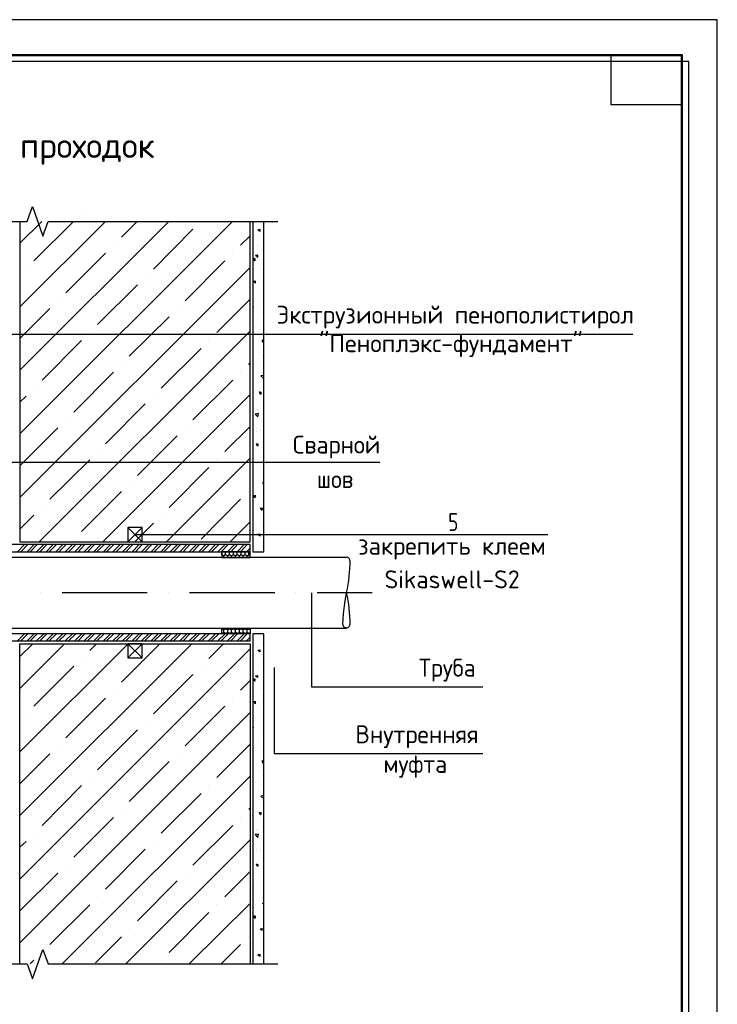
# Model space of a CAD drawing. Header units: millimetres. Extents: x 0 to 21000, y 0 to 29700.
# Tile 12 of 12: x 11155 to 21000, y 15797 to 29700. Entities that reach past the tile are written whole.
import ezdxf

# ---------------------------------------------------------------- set-up
doc = ezdxf.new("R2010")
doc.units = ezdxf.units.MM
doc.layers.add('Standard', color=7, linetype='Continuous', lineweight=25)
doc.layers.add('Общий02', color=7, linetype='Continuous', lineweight=18)
doc.styles.add('ISOCPEUR', font='txt')

msp = doc.modelspace()

# ---------------------------------------------------------------- linework, layer by layer
at = {"layer": 'Standard', "color": 7, "linetype": 'Continuous', "lineweight": 35, "transparency": 33554687}
for p, q in [((20500, 27600), (20500, 20500)), ((20500, 27200), (20500, 20100))]:
    msp.add_line(p, q, dxfattribs=at)
at = {"layer": 'Standard', "color": 7, "linetype": 'Continuous', "lineweight": 50, "transparency": 33554687}
msp.add_line((20500, 27100), (20500, 23200), dxfattribs=at)
at = {"layer": 'Standard', "color": 7, "linetype": 'Continuous', "lineweight": 25, "transparency": 33554687}
for points in [[(0, 0), (21000, 0), (21000, 29700), (0, 29700), (0, 0)], [(20500, 29200), (20500, 28500), (19500, 28500), (19500, 29200), (20500, 29200)]]:
    msp.add_lwpolyline(points, close=True, dxfattribs=at)
at = {"layer": 'Standard', "color": 7, "linetype": 'Continuous', "lineweight": 50, "transparency": 33554687}
msp.add_lwpolyline([(2000, 29200), (20500, 29200), (20500, 500), (2000, 500), (2000, 29200)], close=True, dxfattribs=at)
at = {"layer": 'Standard', "color": 7, "linetype": 'Continuous', "lineweight": 25, "transparency": 33554687}
msp.add_lwpolyline([(1051, 29110), (1051, 6721), (20597, 6721), (20597, 29110), (1051, 29110)], dxfattribs=at)
at = {"layer": 'Общий02', "color": 8, "linetype": 'Continuous', "lineweight": -3, "true_color": 0x737373, "transparency": 33554687}
for p, q in [((11157, 26543), (11466, 26852)), ((11157, 25646), (12364, 26852)), ((11157, 24749), (13261, 26852)), ((11157, 23851), (14158, 26852)), ((11356, 26294), (11915, 26852)), ((12029, 26967), (12029, 26967)), ((12592, 26628), (12812, 26852)), ((14599, 22188), (14599, 26852)), ((13041, 26179), (13600, 26742)), ((14472, 26823), (14472, 26823)), ((14497, 26772), (14497, 26772)), ((14548, 26738), (14518, 26734)), ((14548, 26709), (14518, 26734)), ((14548, 26709), (14548, 26738)), ((14273, 26518), (14408, 26649)), ((14497, 26632), (14497, 26632)), ((12478, 26518), (12478, 26518)), ((14514, 26505), (14514, 26505)), ((14531, 26514), (14531, 26514)), ((11805, 25845), (12368, 26404)), ((13490, 25731), (14048, 26294)), ((14163, 26404), (14163, 26404)), ((14484, 26319), (14455, 26332)), ((14518, 26374), (14484, 26370)), ((14514, 26344), (14484, 26370)), ((14484, 26294), (14484, 26294)), ((14514, 26344), (14518, 26374)), ((14599, 26361), (14599, 26361)), ((11157, 22954), (14408, 26201)), ((11246, 26179), (11246, 26179)), ((14556, 26184), (14556, 26184)), ((14569, 26247), (14569, 26247)), ((12927, 26069), (12927, 26069)), ((14484, 26010), (14455, 26002)), ((14484, 25980), (14455, 26006)), ((14484, 25980), (14484, 26010)), ((14535, 26002), (14535, 26002)), ((14586, 26090), (14586, 26090)), ((12254, 25396), (12817, 25955)), ((14582, 25993), (14582, 25993)), ((14599, 25866), (14599, 25866)), ((11695, 25731), (11695, 25731)), ((13938, 25282), (14408, 25752)), ((14472, 25739), (14472, 25739)), ((14573, 25820), (14573, 25820)), ((11157, 25197), (11580, 25621)), ((13375, 25621), (13375, 25621)), ((14455, 25646), (14446, 25646)), ((14451, 25616), (14446, 25621)), ((14451, 25616), (14455, 25646)), ((14586, 25705), (14586, 25705)), ((12702, 24948), (13265, 25506)), ((14463, 25485), (14463, 25485)), ((14510, 25472), (14510, 25472)), ((14565, 25549), (14565, 25549)), ((14480, 25358), (14480, 25358)), ((11432, 22327), (14408, 25303)), ((11470, 24609), (12029, 25172)), ((12144, 25282), (12144, 25282)), ((13824, 25172), (13824, 25172)), ((14459, 25214), (14459, 25214)), ((14539, 25218), (14539, 25218)), ((14552, 25278), (14552, 25278)), ((14590, 25138), (14578, 25172)), ((14599, 25168), (14578, 25172)), ((13151, 24499), (13714, 25058)), ((14523, 25036), (14523, 25036)), ((14590, 25138), (14599, 25146)), ((14510, 24918), (14510, 24918)), ((14539, 25007), (14539, 25007)), ((14578, 24956), (14578, 24956)), ((12592, 24833), (12592, 24833)), ((14387, 24833), (14408, 24854)), ((14548, 24846), (14548, 24846)), ((11919, 24160), (12478, 24723)), ((13600, 24050), (14163, 24609)), ((14273, 24723), (14273, 24723)), ((14527, 24736), (14527, 24736)), ((14599, 24677), (14556, 24672)), ((14599, 24634), (14556, 24672)), ((14561, 24622), (14561, 24622)), ((14565, 24719), (14565, 24719)), ((11356, 24499), (11356, 24499)), ((14446, 24499), (14446, 24499)), ((11157, 24300), (11246, 24385)), ((12330, 22327), (14408, 24406)), ((13041, 24385), (13041, 24385)), ((14476, 24444), (14476, 24444)), ((14518, 24465), (14518, 24465)), ((14552, 24406), (14539, 24444)), ((14569, 24431), (14539, 24444)), ((14552, 24406), (14569, 24431)), ((12368, 23711), (12927, 24274)), ((14451, 24211), (14451, 24211)), ((14497, 24202), (14497, 24202)), ((14506, 24194), (14506, 24194)), ((14523, 24139), (14476, 24131)), ((14514, 24092), (14476, 24131)), ((14514, 24181), (14514, 24181)), ((14514, 24092), (14523, 24139)), ((11157, 23402), (11695, 23936)), ((11805, 24050), (11805, 24050)), ((13490, 23936), (13490, 23936)), ((14048, 23601), (14408, 23957)), ((14493, 23923), (14493, 23923)), ((14552, 23919), (14552, 23919)), ((12817, 23263), (13375, 23826)), ((14493, 23889), (14493, 23889)), ((14548, 23906), (14548, 23906)), ((14484, 23652), (14484, 23652)), ((14510, 23678), (14497, 23711)), ((14527, 23703), (14497, 23711)), ((14510, 23678), (14527, 23703)), ((14518, 23699), (14518, 23699)), ((14586, 23661), (14586, 23661)), ((12254, 23601), (12254, 23601)), ((13227, 22327), (14408, 23508)), ((14535, 23572), (14535, 23572)), ((11580, 22928), (12144, 23487)), ((13265, 22814), (13824, 23377)), ((13938, 23487), (13938, 23487)), ((14451, 23407), (14451, 23407)), ((14472, 23381), (14472, 23381)), ((14578, 23250), (14578, 23250)), ((12702, 23153), (12702, 23153)), ((14459, 23110), (14459, 23110)), ((14489, 23144), (14489, 23144)), ((14599, 23148), (14582, 23161)), ((14599, 23161), (14582, 23161)), ((12029, 22475), (12592, 23038)), ((14387, 23038), (14387, 23038)), ((14472, 22949), (14455, 22983)), ((11470, 22814), (11470, 22814)), ((13714, 22365), (14273, 22928)), ((14451, 22835), (14451, 22835)), ((14523, 22886), (14523, 22886)), ((14582, 22801), (14548, 22797)), ((14578, 22772), (14582, 22801)), ((11157, 22505), (11356, 22704)), ((13151, 22704), (13151, 22704)), ((14451, 22742), (14451, 22742)), ((14459, 22742), (14459, 22742)), ((14578, 22772), (14548, 22797)), ((12778, 22327), (13041, 22590)), ((14125, 22327), (14408, 22611)), ((14484, 22552), (14484, 22552)), ((14556, 22624), (14556, 22624)), ((14501, 22446), (14501, 22446)), ((14501, 22425), (14501, 22425)), ((14548, 22437), (14518, 22433)), ((14548, 22408), (14518, 22433)), ((14548, 22408), (14548, 22437)), ((11919, 22365), (11919, 22365)), ((14595, 22361), (14595, 22361)), ((11157, 20257), (11788, 20888)), ((11157, 19360), (12685, 20888)), ((11157, 18462), (13583, 20888)), ((11157, 20706), (11339, 20888)), ((12144, 20795), (12237, 20888)), ((12592, 20346), (13134, 20888)), ((13824, 20680), (14031, 20888)), ((14472, 20888), (14472, 20888)), ((11157, 17565), (14408, 20816)), ((14497, 20837), (14497, 20837)), ((14548, 20799), (14518, 20795)), ((14548, 20774), (14518, 20795)), ((14548, 20774), (14548, 20803)), ((12029, 20680), (12029, 20680)), ((14497, 20693), (14497, 20693)), ((11356, 20007), (11919, 20570)), ((13041, 19897), (13600, 20456)), ((13714, 20570), (13714, 20570)), ((14514, 20566), (14514, 20566)), ((14514, 20410), (14518, 20439)), ((14531, 20575), (14531, 20575)), ((14273, 20232), (14408, 20367)), ((14484, 20384), (14455, 20393)), ((14518, 20435), (14484, 20431)), ((14514, 20410), (14484, 20431)), ((14484, 20359), (14484, 20359)), ((14569, 20312), (14569, 20312)), ((14599, 20427), (14599, 20427)), ((12478, 20232), (12478, 20232)), ((14556, 20249), (14556, 20249)), ((11805, 19559), (12368, 20122)), ((14163, 20122), (14163, 20122)), ((14484, 20071), (14455, 20067)), ((14484, 20041), (14455, 20067)), ((14484, 20041), (14484, 20075)), ((14535, 20062), (14535, 20062)), ((14582, 20054), (14582, 20054)), ((14586, 20156), (14586, 20156)), ((11157, 16667), (14408, 19919)), ((11246, 19897), (11246, 19897)), ((13490, 19449), (14048, 20007)), ((14573, 19885), (14573, 19885)), ((14599, 19927), (14599, 19927)), ((12927, 19783), (12927, 19783)), ((14472, 19800), (14472, 19800)), ((14586, 19766), (14586, 19766)), ((12254, 19110), (12817, 19673)), ((14455, 19707), (14446, 19707)), ((14451, 19677), (14446, 19681)), ((14451, 19677), (14455, 19711)), ((14565, 19610), (14565, 19610)), ((13938, 19000), (14408, 19470)), ((14463, 19546), (14463, 19546)), ((14510, 19538), (14510, 19538)), ((11157, 18911), (11580, 19334)), ((11695, 19449), (11695, 19449)), ((13375, 19334), (13375, 19334)), ((14480, 19419), (14480, 19419)), ((14552, 19339), (14552, 19339)), ((12702, 18661), (13265, 19224)), ((14459, 19275), (14459, 19275)), ((14539, 19279), (14539, 19279)), ((14590, 19199), (14578, 19237)), ((14599, 19229), (14578, 19237)), ((14590, 19199), (14599, 19207)), ((14523, 19102), (14523, 19102)), ((14539, 19068), (14539, 19068)), ((11754, 16367), (14408, 19017)), ((12144, 19000), (12144, 19000)), ((14510, 18979), (14510, 18979)), ((14578, 19021), (14578, 19021)), ((11470, 18323), (12029, 18886)), ((13151, 18213), (13714, 18776)), ((13824, 18886), (13824, 18886)), ((14527, 18797), (14527, 18797)), ((14548, 18907), (14548, 18907)), ((14565, 18780), (14565, 18780)), ((14599, 18742), (14556, 18737)), ((14599, 18699), (14556, 18737)), ((14561, 18682), (14561, 18682)), ((12592, 18551), (12592, 18551)), ((14387, 18551), (14408, 18568)), ((14446, 18564), (14446, 18564)), ((14476, 18505), (14476, 18505)), ((14518, 18526), (14518, 18526)), ((14552, 18471), (14539, 18505)), ((14569, 18496), (14539, 18505)), ((14552, 18471), (14569, 18496)), ((11919, 17874), (12478, 18437)), ((14273, 18437), (14273, 18437)), ((13600, 17764), (14163, 18323)), ((14451, 18272), (14451, 18272)), ((14497, 18268), (14497, 18268)), ((14506, 18255), (14506, 18255)), ((14514, 18246), (14514, 18246)), ((11157, 18014), (11246, 18098)), ((11356, 18213), (11356, 18213)), ((12651, 16367), (14408, 18119)), ((13041, 18098), (13041, 18098)), ((14523, 18200), (14476, 18196)), ((14514, 18153), (14476, 18196)), ((14514, 18153), (14523, 18200)), ((12368, 17425), (12927, 17988)), ((14493, 17984), (14493, 17984)), ((14493, 17954), (14493, 17954)), ((14548, 17971), (14548, 17971)), ((14552, 17980), (14552, 17980)), ((11805, 17764), (11805, 17764)), ((14048, 17315), (14408, 17671)), ((14484, 17713), (14484, 17713)), ((14510, 17743), (14497, 17777)), ((14527, 17764), (14497, 17777)), ((14510, 17743), (14527, 17764)), ((14518, 17760), (14518, 17760)), ((14586, 17726), (14586, 17726)), ((11157, 17116), (11695, 17650)), ((12817, 16976), (13375, 17539)), ((13490, 17650), (13490, 17650)), ((14535, 17633), (14535, 17633)), ((14451, 17468), (14451, 17468)), ((14472, 17442), (14472, 17442)), ((12254, 17315), (12254, 17315)), ((14578, 17311), (14578, 17311)), ((11580, 16642), (12144, 17201)), ((13549, 16367), (14408, 17222)), ((13938, 17201), (13938, 17201)), ((14459, 17171), (14459, 17171)), ((14489, 17205), (14489, 17205)), ((14599, 17226), (14582, 17222)), ((14599, 17209), (14582, 17222)), ((13265, 16528), (13824, 17091)), ((14472, 17010), (14455, 17044)), ((12702, 16866), (12702, 16866)), ((14451, 16900), (14451, 16900)), ((14523, 16951), (14523, 16951)), ((14582, 16862), (14548, 16858)), ((14578, 16837), (14548, 16858)), ((14578, 16837), (14582, 16866)), ((12224, 16384), (12592, 16752)), ((14387, 16752), (14387, 16752)), ((14451, 16807), (14451, 16807)), ((14459, 16807), (14459, 16807)), ((14556, 16689), (14556, 16689)), ((13998, 16367), (14273, 16642)), ((14484, 16612), (14484, 16612)), ((11305, 16367), (11356, 16418)), ((11470, 16528), (11470, 16528)), ((13151, 16418), (13151, 16418)), ((14501, 16511), (14501, 16511)), ((14501, 16485), (14501, 16485)), ((14548, 16498), (14518, 16494)), ((14548, 16473), (14518, 16494)), ((14548, 16473), (14548, 16502)), ((14595, 16426), (14595, 16426))]:
    msp.add_line(p, q, dxfattribs=at)
at = {"layer": 'Общий02', "color": 1, "linetype": 'Continuous', "lineweight": -3, "true_color": 0xff1c1c, "transparency": 33554687}
for p, q in [((12681, 22530), (12884, 22327)), ((12681, 20888), (12884, 20689))]:
    msp.add_line(p, q, dxfattribs=at)
at = {"layer": 'Общий02', "color": 5, "linetype": 'Continuous', "lineweight": -3, "true_color": 0x1c1cff, "transparency": 33554687}
for p, q in [((11123, 22188), (11225, 22289)), ((11170, 22188), (11271, 22289)), ((11259, 22188), (11360, 22289)), ((11305, 22188), (11403, 22289)), ((11394, 22188), (11496, 22289)), ((11441, 22188), (11538, 22289)), ((11530, 22188), (11627, 22289)), ((11572, 22188), (11674, 22289)), ((11665, 22188), (11763, 22289)), ((11707, 22188), (11809, 22289)), ((11796, 22188), (11898, 22289)), ((11843, 22188), (11945, 22289)), ((11932, 22188), (12033, 22289)), ((11978, 22188), (12076, 22289)), ((12067, 22188), (12169, 22289)), ((12114, 22188), (12211, 22289)), ((12203, 22188), (12300, 22289)), ((12245, 22188), (12347, 22289)), ((12338, 22188), (12436, 22289)), ((12381, 22188), (12482, 22289)), ((12469, 22188), (12571, 22289)), ((12516, 22188), (12618, 22289)), ((12605, 22188), (12707, 22289)), ((12651, 22188), (12753, 22289)), ((12740, 22188), (12842, 22289)), ((12787, 22188), (12884, 22289)), ((12876, 22188), (12977, 22289)), ((12922, 22188), (13020, 22289)), ((13011, 22188), (13109, 22289)), ((13054, 22188), (13155, 22289)), ((13147, 22188), (13244, 22289)), ((13189, 22188), (13291, 22289)), ((13278, 22188), (13380, 22289)), ((13325, 22188), (13426, 22289)), ((13413, 22188), (13515, 22289)), ((13460, 22188), (13557, 22289)), ((13549, 22188), (13651, 22289)), ((13595, 22188), (13693, 22289)), ((13684, 22188), (13782, 22289)), ((13727, 22188), (13828, 22289)), ((13820, 22188), (13917, 22289)), ((13862, 22188), (13964, 22289)), ((13951, 22188), (14053, 22289)), ((13998, 22188), (14099, 22289)), ((14087, 22188), (14188, 22289)), ((14133, 22188), (14230, 22289)), ((14222, 22188), (14324, 22289)), ((14269, 22188), (14366, 22289)), ((14357, 22188), (14408, 22238)), ((14404, 22188), (14408, 22196)), ((11123, 20930), (11225, 21028)), ((11170, 20930), (11271, 21028)), ((11259, 20930), (11360, 21028)), ((11305, 20930), (11403, 21028)), ((11394, 20930), (11496, 21028)), ((11441, 20930), (11538, 21028)), ((11530, 20930), (11627, 21028)), ((11572, 20930), (11674, 21028)), ((11665, 20930), (11763, 21028)), ((11707, 20930), (11809, 21028)), ((11796, 20930), (11898, 21028)), ((11843, 20930), (11945, 21028)), ((11932, 20930), (12033, 21028)), ((11978, 20930), (12076, 21028)), ((12067, 20930), (12169, 21028)), ((12114, 20930), (12211, 21028)), ((12203, 20930), (12300, 21028)), ((12245, 20930), (12347, 21028)), ((12338, 20930), (12436, 21028)), ((12381, 20930), (12482, 21028)), ((12469, 20930), (12571, 21028)), ((12516, 20930), (12618, 21028)), ((12605, 20930), (12707, 21028)), ((12651, 20930), (12753, 21028)), ((12740, 20930), (12842, 21028)), ((12787, 20930), (12884, 21028)), ((12876, 20930), (12977, 21028)), ((12922, 20930), (13020, 21028)), ((13011, 20930), (13109, 21028)), ((13054, 20930), (13155, 21028)), ((13147, 20930), (13244, 21028)), ((13189, 20930), (13291, 21028)), ((13278, 20930), (13380, 21028)), ((13325, 20930), (13426, 21028)), ((13413, 20930), (13515, 21028)), ((13460, 20930), (13557, 21028)), ((13549, 20930), (13651, 21028)), ((13595, 20930), (13693, 21028)), ((13684, 20930), (13782, 21028)), ((13727, 20930), (13828, 21028)), ((13820, 20930), (13917, 21028)), ((13862, 20930), (13964, 21028)), ((13951, 20930), (14053, 21028)), ((13998, 20930), (14099, 21028)), ((14087, 20930), (14188, 21028)), ((14133, 20930), (14230, 21028)), ((14222, 20930), (14324, 21028)), ((14269, 20930), (14366, 21028)), ((14357, 20930), (14408, 20981)), ((14404, 20930), (14408, 20934))]:
    msp.add_line(p, q, dxfattribs=at)
at = {"layer": 'Общий02', "color": 7, "linetype": 'Continuous', "lineweight": -3, "transparency": 33554687}
for p, q in [((15763, 22107), (4774, 22107)), ((11453, 21608), (11453, 21608)), ((12952, 21608), (11754, 21608)), ((13253, 21608), (13253, 21608)), ((14755, 21608), (13553, 21608)), ((15052, 21608), (15052, 21608)), ((16128, 21608), (15352, 21608)), ((4774, 21108), (15763, 21108))]:
    msp.add_line(p, q, dxfattribs=at)
at = {"layer": 'Общий02', "color": 30, "linetype": 'Continuous', "lineweight": -3, "true_color": 0xf0911e, "transparency": 33554687}
for p, q in [((14010, 22175), (14006, 22175)), ((14010, 22145), (14006, 22145)), ((14031, 22188), (14010, 22175)), ((14010, 22145), (14010, 22175)), ((14036, 22128), (14010, 22145)), ((14061, 22145), (14036, 22128)), ((14036, 22107), (14036, 22128)), ((14061, 22175), (14040, 22188)), ((14087, 22188), (14061, 22175)), ((14061, 22145), (14061, 22175)), ((14091, 22128), (14061, 22145)), ((14116, 22145), (14091, 22128)), ((14091, 22107), (14091, 22128)), ((14116, 22175), (14095, 22188)), ((14142, 22188), (14116, 22175)), ((14116, 22145), (14116, 22175)), ((14146, 22128), (14116, 22145)), ((14171, 22145), (14146, 22128)), ((14146, 22107), (14146, 22128)), ((14171, 22175), (14150, 22188)), ((14197, 22188), (14171, 22175)), ((14171, 22145), (14171, 22175)), ((14201, 22128), (14171, 22145)), ((14226, 22145), (14201, 22128)), ((14201, 22107), (14201, 22128)), ((14226, 22175), (14205, 22188)), ((14252, 22188), (14226, 22175)), ((14226, 22145), (14226, 22175)), ((14256, 22128), (14226, 22145)), ((14281, 22145), (14256, 22128)), ((14256, 22107), (14256, 22128)), ((14281, 22175), (14260, 22188)), ((14307, 22188), (14281, 22175)), ((14281, 22145), (14281, 22175)), ((14311, 22128), (14281, 22145)), ((14336, 22145), (14311, 22128)), ((14311, 22107), (14311, 22128)), ((14336, 22175), (14315, 22188)), ((14362, 22188), (14336, 22175)), ((14336, 22145), (14336, 22175)), ((14366, 22128), (14336, 22145)), ((14391, 22175), (14370, 22188)), ((14408, 22137), (14391, 22145)), ((14010, 21095), (14006, 21095)), ((14010, 21032), (14006, 21032)), ((14010, 21095), (14010, 21108)), ((14036, 21083), (14010, 21095)), ((14036, 21049), (14010, 21032)), ((14010, 21028), (14010, 21032)), ((14061, 21095), (14036, 21083)), ((14036, 21049), (14036, 21083)), ((14061, 21032), (14036, 21049)), ((14061, 21095), (14061, 21108)), ((14091, 21083), (14061, 21095)), ((14091, 21049), (14061, 21032)), ((14061, 21028), (14061, 21032)), ((14116, 21095), (14091, 21083)), ((14091, 21049), (14091, 21083)), ((14116, 21032), (14091, 21049)), ((14116, 21095), (14116, 21108)), ((14146, 21083), (14116, 21095)), ((14146, 21049), (14116, 21032)), ((14116, 21028), (14116, 21032)), ((14171, 21095), (14146, 21083)), ((14146, 21049), (14146, 21083)), ((14171, 21032), (14146, 21049)), ((14171, 21095), (14171, 21108)), ((14201, 21083), (14171, 21095)), ((14201, 21049), (14171, 21032)), ((14171, 21028), (14171, 21032)), ((14226, 21095), (14201, 21083)), ((14201, 21049), (14201, 21083)), ((14226, 21032), (14201, 21049)), ((14226, 21095), (14226, 21108)), ((14256, 21083), (14226, 21095)), ((14256, 21049), (14226, 21032)), ((14226, 21028), (14226, 21032)), ((14281, 21095), (14256, 21083)), ((14256, 21049), (14256, 21083)), ((14281, 21032), (14256, 21049)), ((14281, 21095), (14281, 21108)), ((14311, 21083), (14281, 21095)), ((14311, 21049), (14281, 21032)), ((14281, 21028), (14281, 21032)), ((14336, 21095), (14311, 21083)), ((14311, 21049), (14311, 21083)), ((14336, 21032), (14311, 21049)), ((14336, 21095), (14336, 21108)), ((14366, 21083), (14336, 21095)), ((14366, 21049), (14336, 21032)), ((14336, 21028), (14336, 21032)), ((14391, 21095), (14366, 21083)), ((14366, 21049), (14366, 21083)), ((14391, 21032), (14366, 21049)), ((14391, 21095), (14391, 21108)), ((14408, 21087), (14391, 21095)), ((14408, 21040), (14391, 21032)), ((14391, 21028), (14391, 21032))]:
    msp.add_line(p, q, dxfattribs=at)
at = {"layer": 'Общий02', "color": 7, "linetype": 'Continuous', "lineweight": -3, "transparency": 33554687}
for points in [[(4829, 26852), (8067, 26852), (8143, 27060), (8291, 26645), (8368, 26852), (11259, 26852), (11335, 27060), (11483, 26645), (11559, 26852), (14798, 26852)], [(10483, 25259), (16804, 25259), (16885, 25259), (19807, 25259)], [(10933, 23453), (14954, 23453), (15035, 23453), (16237, 23453)], [(12783, 22429), (16804, 22429), (16885, 22429), (18607, 22429)], [(15814, 22063), (15813, 22072), (15810, 22082), (15805, 22090), (15799, 22097), (15792, 22103), (15784, 22107), (15775, 22110), (15765, 22111)], [(15272, 21608), (15272, 20278), (16732, 20278), (16813, 20278), (17689, 20278)], [(15763, 21608), (15737, 21459), (15721, 21311), (15712, 21159)], [(15716, 21161), (15717, 21151), (15720, 21142), (15725, 21134), (15731, 21127), (15738, 21121), (15746, 21116), (15755, 21113), (15765, 21112), (15775, 21113), (15784, 21116), (15792, 21121), (15799, 21127), (15805, 21134), (15810, 21142), (15813, 21151), (15814, 21161)], [(15765, 21112), (15775, 21113), (15784, 21116), (15792, 21121), (15799, 21127), (15805, 21134), (15810, 21142), (15813, 21151), (15814, 21161)], [(14747, 20554), (14747, 19339), (15831, 19339), (15915, 19339), (17689, 19339)], [(4829, 16367), (8067, 16367), (8143, 16159), (8291, 16570), (8368, 16367), (11259, 16367), (11335, 16159), (11483, 16570), (11559, 16367), (14798, 16367)]]:
    msp.add_lwpolyline(points, dxfattribs=at)
at = {"layer": 'Общий02', "color": 8, "linetype": 'Continuous', "lineweight": -3, "true_color": 0x737373, "transparency": 33554687}
for points in [[(11157, 26852), (11157, 22327), (14408, 22327), (14408, 26852)], [(14446, 26852), (14446, 22188), (14599, 22188)], [(14455, 26332), (14468, 26294), (14484, 26319)], [(14472, 22949), (14489, 22975), (14455, 22983)], [(14599, 16367), (14599, 21028), (14446, 21028), (14446, 16367)], [(11157, 16367), (11157, 20888), (14408, 20888), (14408, 16367)], [(14455, 20393), (14468, 20359), (14484, 20384)], [(14472, 17010), (14489, 17036), (14455, 17044)]]:
    msp.add_lwpolyline(points, dxfattribs=at)
at = {"layer": 'Общий02', "color": 1, "linetype": 'Continuous', "lineweight": -3, "true_color": 0xff1c1c, "transparency": 33554687}
for points in [[(12884, 22530), (12681, 22327), (12884, 22327), (12884, 22530), (12681, 22530), (12681, 22327)], [(12884, 20888), (12681, 20689), (12884, 20689), (12884, 20888), (12681, 20888), (12681, 20689)]]:
    msp.add_lwpolyline(points, dxfattribs=at)
at = {"layer": 'Общий02', "color": 5, "linetype": 'Continuous', "lineweight": -3, "true_color": 0x1c1cff, "transparency": 33554687}
for points in [[(5904, 22188), (14408, 22188), (14408, 22289), (5904, 22289), (5904, 22188)], [(5904, 20930), (14408, 20930), (14408, 21028), (5904, 21028), (5904, 20930)]]:
    msp.add_lwpolyline(points, dxfattribs=at)
at = {"layer": 'Общий02', "color": 30, "linetype": 'Continuous', "lineweight": -3, "true_color": 0xf0911e, "transparency": 33554687}
for points in [[(14006, 22107), (14408, 22107), (14408, 22188), (14006, 22188), (14006, 22107)], [(14366, 22107), (14366, 22128), (14391, 22145), (14391, 22175), (14408, 22183)], [(14006, 21108), (14408, 21108), (14408, 21028), (14006, 21028), (14006, 21108)]]:
    msp.add_lwpolyline(points, dxfattribs=at)
at = {"layer": 'Общий02', "color": 7, "linetype": 'Continuous', "lineweight": -3, "transparency": 33554687}
for centre, start, end in [((13767, 22063), 347.3327, 359.9892), ((13767, 21161), 0.011, 12.6675), ((13767, 21161), 0.011, 12.6675)]:
    msp.add_arc(centre, 2051, start, end, dxfattribs=at)

# ---------------------------------------------------------------- texts
at = {"layer": 'Общий02', "color": 7, "linetype": 'Continuous', "lineweight": 35, "transparency": 33554687, "insert": (6196, 27651), "char_height": 354, "width": 7498.88, "attachment_point": 7, "style": 'ISOCPEUR'}
msp.add_mtext('\\W0.99;Обустройство трубных проходок', dxfattribs=at)
at = {"layer": 'Общий02', "color": 7, "linetype": 'Continuous', "lineweight": 25, "transparency": 33554687, "attachment_point": 7, "style": 'ISOCPEUR'}
for s, insert, char_height, width in [('\\W0.99;Экструзионный пенополистирол', (14780, 25340), 252.86, 5141.19), ('\\W0.99;"Пеноплэкс-фундамент"', (15381, 24936), 252.86, 3940.8), ('\\W0.96;Сварной', (15010, 23505), 252.86, 1384.82), ('\\W0.92;шов', (15349, 23086), 252.9, 697.5), ('\\W0.78;5', (17202, 22480), 252.9, 275.11), ('\\W0.98;закрепить клеем', (15931, 22076), 252.86, 2840.5), ('\\W0.97;Sikaswell-S2', (16304, 21671), 252.86, 2094.21), ('\\W0.95;Труба', (16788, 20355), 252.86, 1054.83), ('\\W0.97;Внутренняя', (15891, 19415), 252.86, 1967.57), ('\\W0.95;муфта', (16289, 18996), 252.86, 1156.79)]:
    msp.add_mtext(s, dxfattribs=dict(at, insert=insert, char_height=char_height, width=width))

doc.saveas('drawing.dxf')
